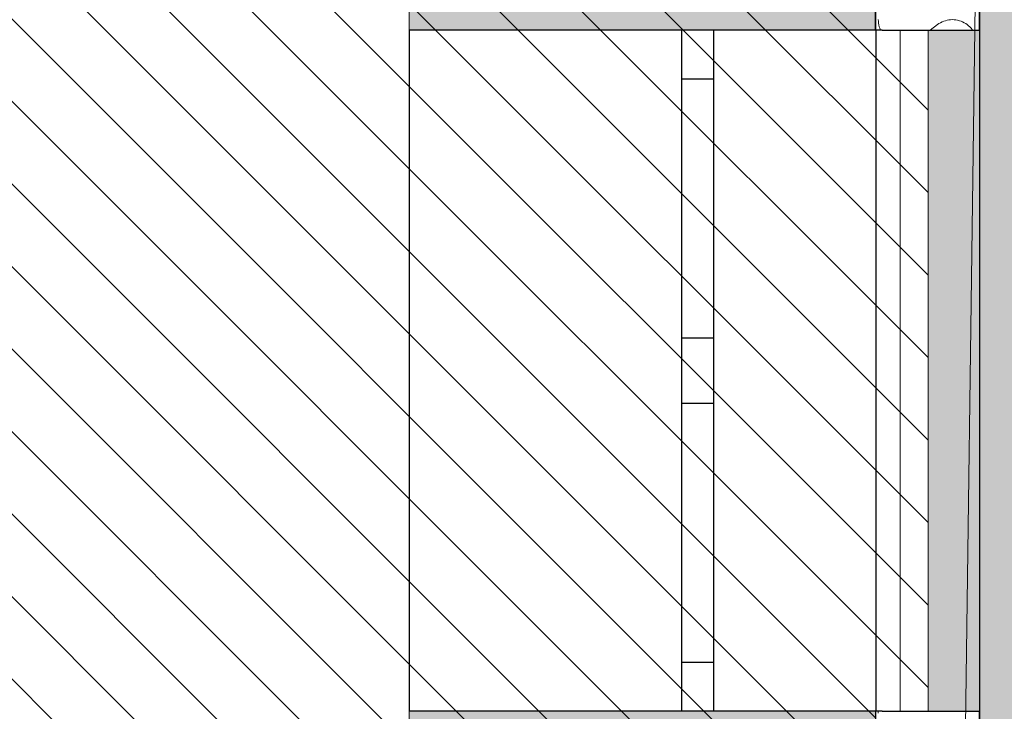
# Model space of a CAD drawing. Header units: millimetres. Extents: x -40276 to 214973, y -147941 to 35228.
# Tile 185 of 256: x -1642 to -124, y 5105 to 6171. Entities that reach past the tile are written whole.
import ezdxf

# ---------------------------------------------------------------- set-up
doc = ezdxf.new("R2010")
doc.units = ezdxf.units.MM
doc.header["$MEASUREMENT"] = 0
doc.linetypes.add('Wipeout_Contour', pattern=[1000, 0, -1000])
for name, color, linetype in [('1._POHLED ZÁPADNÍ_2_0_plochy', 7, 'Continuous'), ('1._POHLED ZÁPADNÍ_2_2D prvky - obecné', 7, 'Continuous'), ('1._POHLED ZÁPADNÍ_2_akustické prvky', 7, 'Continuous'), ('1._POHLED ZÁPADNÍ_2_BT_ortho', 7, 'Continuous'), ('1._POHLED ZÁPADNÍ_2_Konstrukce - nosné', 7, 'Continuous'), ('1._POHLED ZÁPADNÍ_2_Nové_Konstrukce - nosné', 7, 'Continuous'), ('1._POHLED ZÁPADNÍ_2_Nové_Výplně – Řezové', 7, 'Continuous'), ('1._POHLED ZÁPADNÍ_2_Situace - terén', 7, 'Continuous'), ('1._POHLED ZÁPADNÍ_2_Výplně – Řezové', 7, 'Continuous')]:
    doc.layers.add(name, color=color, linetype=linetype)

# ---------------------------------------------------------------- blocks, each defined once
blk = doc.blocks.new('*X13', base_point=(-42174.7, -26223.7))
at = {"layer": '1._POHLED ZÁPADNÍ_2_Nové_Výplně – Řezové', "color": 21, "linetype": 'Continuous', "lineweight": 20, "true_color": 0xffaaaa}
for p, q in [((-318.2, 5105.2), (-318.2, 5104.8)), ((-318.2, 5104.8), (-318.1, 5102.1)), ((-209, 5105.1), (-206.6, 5104.9)), ((-206.6, 5104.9), (-203.9, 5104.8)), ((-203.9, 5104.8), (-201.2, 5104.9)), ((-201.2, 5104.9), (-198.7, 5105.1))]:
    blk.add_line(p, q, dxfattribs=at)
blk = doc.blocks.new('*X14', base_point=(-42174.7, -26223.7))
at = {"layer": '1._POHLED ZÁPADNÍ_2_Nové_Výplně – Řezové', "color": 21, "linetype": 'Continuous', "lineweight": 20, "true_color": 0xffaaaa}
for p, q in [((-318, 6171.5), (-317.9, 6168.8)), ((-317.9, 6168.8), (-317.6, 6166)), ((-317.6, 6166), (-317.2, 6163.4)), ((-222, 6166.8), (-224.4, 6165.4)), ((-219.6, 6168), (-222, 6166.8)), ((-217.1, 6169), (-219.6, 6168)), ((-214.5, 6169.9), (-217.1, 6169)), ((-211.9, 6170.6), (-214.5, 6169.9)), ((-209.2, 6171.1), (-211.9, 6170.6)), ((-206.5, 6171.4), (-209.2, 6171.1)), ((-203.8, 6171.5), (-206.5, 6171.4)), ((-201, 6171.4), (-203.8, 6171.5)), ((-198.3, 6171.1), (-201, 6171.4)), ((-195.7, 6170.6), (-198.3, 6171.1)), ((-193, 6169.9), (-195.7, 6170.6)), ((-190.4, 6169.1), (-193, 6169.9)), ((-187.9, 6168), (-190.4, 6169.1)), ((-185.5, 6166.8), (-187.9, 6168)), ((-183.2, 6165.4), (-185.5, 6166.8)), ((-317.2, 6163.4), (-316.5, 6160.7)), ((-316.5, 6160.7), (-315.6, 6158.2)), ((-315.6, 6158.2), (-314.6, 6155.6)), ((-314.6, 6155.6), (-314.3, 6155.2)), ((-226.6, 6163.8), (-238.2, 6155.2)), ((-224.4, 6165.4), (-226.6, 6163.8)), ((-180.9, 6163.9), (-183.2, 6165.4)), ((-178.8, 6162.2), (-180.9, 6163.9)), ((-176.8, 6160.3), (-178.8, 6162.2)), ((-175, 6158.3), (-176.8, 6160.3)), ((-173.2, 6156.2), (-175, 6158.3)), ((-172.5, 6155.1), (-173.2, 6156.2))]:
    blk.add_line(p, q, dxfattribs=at)

msp = doc.modelspace()

# ---------------------------------------------------------------- hatches: boundary and pattern name
at = {"layer": '1._POHLED ZÁPADNÍ_2_0_plochy', "linetype": 'Continuous', "lineweight": 0, "true_color": 0x725616}
msp.add_hatch(color=46, dxfattribs=at).paths.add_polyline_path([(-40276.1, 380), (-40276.1, -1043.7), (-26430.1, -1753.8), (-207.8, -1407.2, 0.378179), (2221.6, 744.4), (1454.6, 22244.4), (546.8, 28172), (-1346.6, 35227.5), (-3442.1, 35227.5), (-1029.2, 25664.9), (-238.4, 17796), (-239.2, 14109.2), (861.4, 14093.7), (783, 8563.1), (-240.5, 8577.6), (-242.4, 270.4), (-4572.2, 250.2), (-4572.6, 350.6), (-5872.7, 344.6), (-5872.2, 244.2), (-7761, 235.3), (-7759.9, 351.1), (-8809.8, 361.3), (-8811.1, 230.4), (-11400.3, 218.3), (-11400.4, 351.1), (-12450.4, 350.8), (-12450.3, 213.4), (-13471.2, 208.7), (-13473.3, 368.5), (-14863.3, 349.9), (-14861.3, 202.2), (-20482.2, 176), (-20484.8, 349.9), (-26651.8, 257.8), (-26680.1, 83.4), (-26744.6, -483.5), (-39550, 311.2)])
at = {"layer": '1._POHLED ZÁPADNÍ_2_0_plochy', "linetype": 'Continuous', "lineweight": 20, "true_color": 0xffaaaa}
h = msp.add_hatch(dxfattribs=at)
h.set_pattern_fill('Izolační_tvárnice_0002', color=21, style=0, pattern_type=2)
h.set_pattern_definition([(315, (-10360.18, 9405.31), (63.6396, 63.6396), [])])
h.paths.add_polyline_path([(-10906.3, 18690.2), (-10970.7, 9084.1), (-20311.4, 10009.9), (-20479.4, 269.7), (-242.3, 419.8), (-238.4, 17796)])
at = {"layer": '1._POHLED ZÁPADNÍ_2_Nové_Výplně – Řezové', "linetype": 'Continuous', "lineweight": 0, "true_color": 0xf2b2b2}
msp.add_hatch(color=9, dxfattribs=at).paths.add_polyline_path([(-1041.7, 4150.2), (-321.7, 4150.2), (-321.7, 5105.2), (-1041.7, 5105.2)])
at = {"layer": '1._POHLED ZÁPADNÍ_2_Výplně – Řezové', "linetype": 'Continuous', "lineweight": 13}
msp.add_hatch(color=254, dxfattribs=at).paths.add_polyline_path([(-1041.7, 6155.2), (-321.7, 6155.2), (-321.7, 7079.1), (-1041.7, 7153.4)])

# ---------------------------------------------------------------- linework, layer by layer
at = {"layer": '1._POHLED ZÁPADNÍ_2_0_plochy', "color": 7, "linetype": 'Continuous', "lineweight": 13, "flags": 128}
msp.add_lwpolyline([(-1029.2, 25664.9), (-238.4, 17796), (-239.2, 14109.2), (861.4, 14093.7), (783, 8563.1), (-240.5, 8577.6), (-242.4, 270.4), (-4572.2, 250.2), (-4572.6, 350.6), (-5872.7, 344.6), (-5872.2, 244.2), (-7761, 235.3), (-7759.9, 351.1), (-8809.8, 361.3), (-8811.1, 230.4), (-11400.3, 218.3)], dxfattribs=at)
at = {"layer": '1._POHLED ZÁPADNÍ_2_2D prvky - obecné', "color": 7, "linetype": 'Continuous', "lineweight": 13}
for p, q in [((-1041.7, 5105.2), (-1041.7, 7302.2)), ((-1041.7, 1050.1), (-1041.7, 5105.2))]:
    msp.add_line(p, q, dxfattribs=at)
at = {"layer": '1._POHLED ZÁPADNÍ_2_Nové_Konstrukce - nosné', "color": 1, "linetype": 'Continuous', "lineweight": 25}
for p, q in [((-1041.7, 6155.2), (-1041.7, 5105.2)), ((-621.7, 6155.2), (-1041.7, 6155.2)), ((-621.7, 6155.2), (-621.7, 6080.2)), ((-571.7, 6155.2), (-621.7, 6155.2)), ((-571.7, 6155.2), (-621.7, 6155.2)), ((-571.7, 6080.2), (-571.7, 6155.2)), ((-321.7, 6155.2), (-571.7, 6155.2)), ((-321.7, 6155.2), (-321.7, 5105.2)), ((-621.7, 6080.2), (-571.7, 6080.2)), ((-621.7, 6080.2), (-621.7, 5680.2)), ((-571.7, 5680.2), (-571.7, 6080.2)), ((-571.7, 5680.2), (-621.7, 5680.2)), ((-621.7, 5680.2), (-621.7, 5630.2)), ((-571.7, 5630.2), (-571.7, 5680.2)), ((-621.7, 5630.2), (-621.7, 5580.2)), ((-571.7, 5580.2), (-571.7, 5630.2)), ((-621.7, 5580.2), (-571.7, 5580.2)), ((-621.7, 5580.2), (-621.7, 5180.2)), ((-571.7, 5180.2), (-571.7, 5580.2)), ((-571.7, 5180.2), (-621.7, 5180.2)), ((-621.7, 5180.2), (-621.7, 5105.2)), ((-571.7, 5105.2), (-571.7, 5180.2)), ((-621.7, 5105.2), (-1041.7, 5105.2)), ((-571.7, 5105.2), (-621.7, 5105.2)), ((-571.7, 5105.2), (-621.7, 5105.2)), ((-321.7, 5105.2), (-571.7, 5105.2))]:
    msp.add_line(p, q, dxfattribs=at)
at = {"layer": '1._POHLED ZÁPADNÍ_2_Situace - terén', "color": 8, "linetype": 'Continuous', "lineweight": 13, "flags": 128}
msp.add_lwpolyline([(-321.7, 9430.3), (-284.5, 9430.3), (-284.5, 312.5), (-321.7, 312.5)], close=True, dxfattribs=at)

# ---------------------------------------------------------------- next in the draw order: wipeouts: each hides what was drawn before it
at = {"color": 254, "linetype": 'Wipeout_Contour', "lineweight": 0, "ltscale": 34358.754551}
msp.add_wipeout([(-321.6, 7933.6), (-321.8, 6155.2), (-311.8, 6155.2), (-161.8, 6155.1), (-161.6, 7933.6)], dxfattribs=at).dxf.layer = '1._POHLED ZÁPADNÍ_2_Nové_Výplně – Řezové'
at = {"color": 254, "linetype": 'Wipeout_Contour', "lineweight": 0, "ltscale": 25061.992761}
msp.add_wipeout([(-322, 5105.2), (-322.2, 3229.7), (-312.2, 3229.7), (-162.2, 3229.7), (-162, 5105.1), (-312, 5105.2)], dxfattribs=at).dxf.layer = '1._POHLED ZÁPADNÍ_2_Nové_Výplně – Řezové'

# ---------------------------------------------------------------- next in the draw order: linework, layer by layer
at = {"layer": '1._POHLED ZÁPADNÍ_2_akustické prvky', "color": 1, "linetype": 'Continuous', "lineweight": 35}
for p, q in [((-161.8, 6155.1), (-161.7, 9432.3)), ((-162.1, 3229.7), (-162, 5105.1))]:
    msp.add_line(p, q, dxfattribs=at)
at = {"layer": '1._POHLED ZÁPADNÍ_2_BT_ortho', "color": 142, "linetype": 'Continuous', "lineweight": 20, "true_color": 0x0080c0, "flags": 128}
msp.add_lwpolyline([(-234, 1319), (-149.1, 7654.9), (-1115, 7714.3), (-1163.3, 17864.4)], dxfattribs=at)
at = {"layer": '1._POHLED ZÁPADNÍ_2_Konstrukce - nosné', "color": 7, "linetype": 'Continuous', "lineweight": 25}
msp.add_line((-322.3, 6155.2), (-321.7, 9432.3), dxfattribs=at)
at = {"layer": '1._POHLED ZÁPADNÍ_2_Nové_Konstrukce - nosné', "color": 1, "linetype": 'Continuous', "lineweight": 25}
for p, q in [((-321.8, 6155.2), (-322, 5105.2)), ((-311.8, 6155.2), (-321.8, 6155.2)), ((-311.8, 6155.2), (-321.8, 6155.2)), ((-311.8, 6155.2), (-161.8, 6155.1)), ((-311.8, 6155.2), (-161.8, 6155.1)), ((-161.8, 6155.1), (-162, 5105.1)), ((-322.3, 3154.8), (-321.9, 5105.2)), ((-312, 5105.2), (-322, 5105.2)), ((-312, 5105.2), (-322, 5105.2)), ((-312, 5105.2), (-162, 5105.1)), ((-312, 5105.2), (-162, 5105.1))]:
    msp.add_line(p, q, dxfattribs=at)

# ---------------------------------------------------------------- next in the draw order: block references
at = {"layer": '1._POHLED ZÁPADNÍ_2_0_plochy', "color": 9, "linetype": 'Continuous', "lineweight": 13}
for name in ['*X14', '*X13']:
    msp.add_blockref(name, (-42174.7, -26223.7), dxfattribs=at)

doc.saveas('drawing.dxf')
